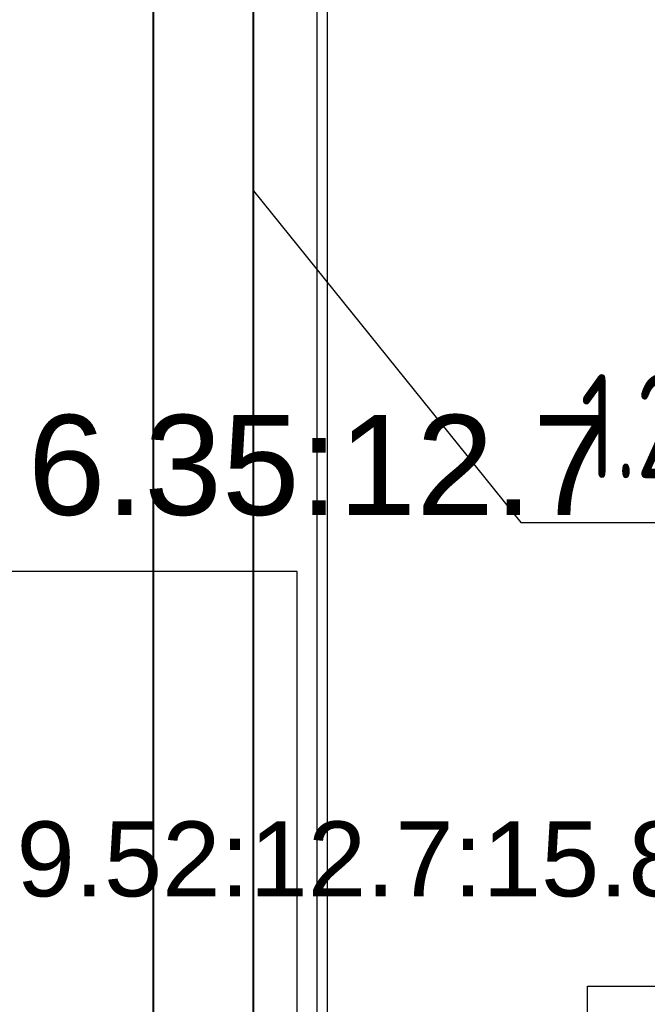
# Model space of a CAD drawing. Header units: millimetres. Extents: x -367720 to -162733, y 309172 to 337444.
# Tile 39 of 256: x -359751 to -358496, y 318294 to 320264. Entities that reach past the tile are written whole.
import ezdxf
from ezdxf.enums import TextEntityAlignment as Align

# ---------------------------------------------------------------- set-up
doc = ezdxf.new("R2010")
doc.units = ezdxf.units.MM
doc.header["$LTSCALE"] = 10
doc.header["$MEASUREMENT"] = 0
doc.linetypes.add('HIDDEN', pattern=[0.375, 0.25, -0.125])
doc.layers.get('0').update_dxf_attribs({"color": 255, "lineweight": 13})
for name, color, linetype in [('LATS_PIPE_REFRIGERANT', 3, 'Continuous'), ('VZT_odvod', 6, 'Continuous'), ('VZT_pozice', 1, 'Continuous')]:
    doc.layers.add(name, color=color, linetype=linetype)
for name, color, linetype, lineweight in [('LATS_PIPE_REFRIGERANT_INDEX', 1, 'Continuous', 0), ('VZ1', 6, 'Continuous', 18), ('vzt-přívod', 2, 'Continuous', 40)]:
    doc.layers.add(name, color=color, linetype=linetype, lineweight=lineweight)
doc.styles.add('ISO8', font='ISO8.shx')
doc.styles.add('LATS_ANNO', font='arial.ttf')
doc.styles.add('ROMANS', font='ROMANS.shx', dxfattribs={"height": 80})

# ---------------------------------------------------------------- blocks, each defined once
blk = doc.blocks.new('A$C44164CF6')
at = {"layer": 'LATS_PIPE_REFRIGERANT', "ltscale": 5}
for p, q in [((-4372.6, -1610.3), (-4372.6, 4889.7)), ((-4412.6, 239.7), (-5436.9, 239.7)), ((-4412.6, -1700.3), (-4412.6, 239.7))]:
    blk.add_line(p, q, dxfattribs=at)
blk.add_lwpolyline([(-672.6, 7794.7), (-672.6, 8239.7), (-4352.6, 8239.7), (-4352.6, -1570.3), (-3832.6, -1570.3), (-3832.6, -590.3), (-3423, -590.3)], dxfattribs=at)
at = {"layer": 'LATS_PIPE_REFRIGERANT_INDEX', "ltscale": 5}
blk.add_lwpolyline([(-5420.2, 287.5, 33.3, 33.3, 1), (-5453.5, 287.5, 33.3, 33.3, 1), (-5420.2, 287.5, 0, 0, 0), (-4936.9, 287.5, 0, 0, 0)], format="xyseb", dxfattribs=at)
at = {"layer": 'LATS_PIPE_REFRIGERANT_INDEX', "color": 7, "style": 'LATS_ANNO'}
blk.add_text('6.35:12.7', height=200, dxfattribs=at).set_placement((-4951.6, 452.8), align=Align.MIDDLE_LEFT)
blk.add_text('9.52:12.7:15.88', height=150, dxfattribs=at).set_placement((-4245.8, -335.5), align=Align.MIDDLE_CENTER)
at = {"layer": 'VZ1', "extrusion": (0, -1, -1.22461e-16), "style": 'ROMANS', "width": 0.8, "flags": 1}
for tag, p in [('MATERIAL', (-2269.1, 3112.5, -14812.2)), ('PRIRUBA', (-2269.1, 3112.5, -14812.2)), ('PRUTOK', (-2269.1, 3112.5, -14812.2)), ('PLOCHA', (-2269.1, 3112.5, -14812.2)), ('OBVOD', (-2269.1, 3112.5, -14812.2)), ('NAZEV', (-2269.1, 3112.5, -14812.2)), ('USEK', (-2269.1, 3112.5, -14812.2)), ('KOTA', (-2269.1, 3112.5, -14812.2)), ('TVAR', (-2269.1, 3112.5, -14812.2)), ('NB2', (-2269.1, 3112.5, -14812.2)), ('NB1', (-2269.1, 3112.5, -14812.2)), ('POS', (-2269.1, 3112.5, -14812.2)), ('DB', (-2269.1, 3112.5, -14812.2)), ('DA', (-2269.1, 3112.5, -14812.2)), ('B2', (-2269.1, 3112.5, -14812.2)), ('A2', (-2269.1, 3112.5, -14812.2)), ('B1', (-2269.1, 3112.5, -14812.2)), ('A1', (-2269.1, 3112.5, -14812.2)), ('LT', (-2269.1, 3112.5, -14812.2)), ('MATERIAL', (99885.3, 3112.5, -14812.2)), ('PRIRUBA', (99885.3, 3112.5, -14812.2)), ('PRUTOK', (99885.3, 3112.5, -14812.2)), ('PLOCHA', (99885.3, 3112.5, -14812.2)), ('OBVOD', (99885.3, 3112.5, -14812.2)), ('NAZEV', (99885.3, 3112.5, -14812.2)), ('USEK', (99885.3, 3112.5, -14812.2)), ('KOTA', (99885.3, 3112.5, -14812.2)), ('TVAR', (99885.3, 3112.5, -14812.2)), ('NB2', (99885.3, 3112.5, -14812.2)), ('NB1', (99885.3, 3112.5, -14812.2)), ('POS', (99885.3, 3112.5, -14812.2)), ('DB', (99885.3, 3112.5, -14812.2)), ('DA', (99885.3, 3112.5, -14812.2)), ('B2', (99885.3, 3112.5, -14812.2)), ('B1', (99885.3, 3112.5, -14812.2)), ('LT', (99885.3, 3112.5, -14812.2)), ('A2', (99885.3, 3112.5, -14812.2)), ('A1', (99885.3, 3112.5, -14812.2))]:
    blk.add_attdef(tag, p, '', height=1, rotation=180, dxfattribs=at)
at = {"layer": 'VZ1', "extrusion": (1.22461e-16, 1, 4.44089e-16), "style": 'ROMANS', "width": 0.8, "flags": 1}
for tag, p in [('MATERIAL', (2269.1, 2852.5, 14812.2)), ('PRIRUBA', (2269.1, 2852.5, 14812.2)), ('IZOLACE', (2269.1, 2852.5, 14812.2)), ('PRUTOK', (2269.1, 2852.5, 14812.2)), ('PLOCHA', (2269.1, 2852.5, 14812.2)), ('NASTCE', (2269.1, 2852.5, 14812.2)), ('OBVOD', (2269.1, 2852.5, 14812.2)), ('NAZEV', (2269.1, 2852.5, 14812.2)), ('USEK', (2269.1, 2852.5, 14812.2)), ('KOTA', (2269.1, 2852.5, 14812.2)), ('TVAR', (2269.1, 2852.5, 14812.2)), ('NB2', (2269.1, 2852.5, 14812.2)), ('NB1', (2269.1, 2852.5, 14812.2)), ('POS', (2269.1, 2852.5, 14812.2)), ('VS', (2269.1, 2852.5, 14812.2)), ('B1', (2269.1, 2852.5, 14812.2)), ('A1', (2269.1, 2852.5, 14812.2)), ('LT', (2269.1, 2852.5, 14812.2)), ('MATERIAL', (-99885.3, 2852.5, 14812.2)), ('PRIRUBA', (-99885.3, 2852.5, 14812.2)), ('IZOLACE', (-99885.3, 2852.5, 14812.2)), ('PRUTOK', (-99885.3, 2852.5, 14812.2)), ('PLOCHA', (-99885.3, 2852.5, 14812.2)), ('NASTCE', (-99885.3, 2852.5, 14812.2)), ('OBVOD', (-99885.3, 2852.5, 14812.2)), ('NAZEV', (-99885.3, 2852.5, 14812.2)), ('USEK', (-99885.3, 2852.5, 14812.2)), ('KOTA', (-99885.3, 2852.5, 14812.2)), ('TVAR', (-99885.3, 2852.5, 14812.2)), ('NB2', (-99885.3, 2852.5, 14812.2)), ('NB1', (-99885.3, 2852.5, 14812.2)), ('POS', (-99885.3, 2852.5, 14812.2)), ('B1', (-99885.3, 2852.5, 14812.2)), ('VS', (-99885.3, 2852.5, 14812.2)), ('LT', (-99885.3, 2852.5, 14812.2)), ('A1', (-99885.3, 2852.5, 14812.2))]:
    blk.add_attdef(tag, p, '', height=1, dxfattribs=at)
blk = doc.blocks.new('LU-H')
at = {"linetype": 'ByBlock', "style": 'ISO8'}
blk.add_attdef('LU-WERT', text='', height=1, dxfattribs=at).set_placement((0.0065, -0.0082), align=Align.CENTER)
blk = doc.blocks.new('A$C44067DDB')
at = {"layer": 'vzt-přívod'}
for p, q in [((5799.6875, 4607.3146), (5799.6875, 14639.3963)), ((5999.6874, 4607.3146), (5999.6874, 14639.3963))]:
    blk.add_line(p, q, dxfattribs=at)
at = {"layer": 'VZT_pozice', "color": 7}
blk.add_line((6000, 7301.1137), (6534.0872, 6637.5072), dxfattribs=at)
at = {"layer": 'VZT_pozice', "color": 2}
blk.add_line((6534.0872, 6637.5072), (7182.9418, 6637.5072), dxfattribs=at)
at = {"layer": 'VZT_odvod', "linetype": 'HIDDEN', "ltscale": 200}
ref = blk.add_blockref('LU-H', (6947.7118, 6728.1734, -10), dxfattribs=dict(at, xscale=-250, yscale=250, zscale=250))
ref.add_attrib('LU-WERT', '1.29', dxfattribs={"layer": '0', "linetype": 'ByBlock', "height": 208.33333, "style": 'ISO8', "width": 0.75}).set_placement((6808.9046, 6726.1218, -10), align=Align.CENTER)
at = {"layer": 'VZ1', "extrusion": (1.04009e-13, 1, -4.87544e-15), "style": 'ROMANS', "width": 0.8, "flags": 1}
for tag in ['KOTA', 'USEK', 'TVAR', 'POS', 'NB2', 'NB1', 'VS', 'LT', 'D']:
    blk.add_attdef(tag, (-111318.983, 5039.0799, 11669.1415), '', height=1, dxfattribs=at)
at = {"layer": 'VZ1', "extrusion": (1, -3.06152e-16, 0), "style": 'ROMANS', "width": 0.8, "flags": 1}
for tag in ['NB2', 'NB1', 'PRUTOK', 'USEK', 'KOTA', 'NAZEV', 'PRIRUBA2', 'POS', 'MATERIAL', 'PRUMER', 'PLOCHA', 'LT', 'UHEL', 'R', 'D', 'TVAR']:
    blk.add_attdef(tag, (11669.1415, 5039.0799, 111318.983), '', height=1, rotation=90, dxfattribs=at)
at = {"layer": 'VZ1', "extrusion": (-2.71917e-32, 1, -4.44089e-16), "style": 'ROMANS', "width": 0.8, "flags": 1}
for tag, p in [('MATERIAL', (-177204.9859, 2943.2966, 11491.6104)), ('PRIRUBA', (-177204.9859, 2943.2966, 11491.6104)), ('PRUTOK', (-177204.9859, 2943.2966, 11491.6104)), ('PLOCHA', (-177204.9859, 2943.2966, 11491.6104)), ('OBVOD', (-177204.9859, 2943.2966, 11491.6104)), ('NAZEV', (-177204.9859, 2943.2966, 11491.6104)), ('KOTA', (-177204.9859, 2943.2966, 11491.6104)), ('USEK', (-177204.9859, 2943.2966, 11491.6104)), ('TVAR', (-177204.9859, 2943.2966, 11491.6104)), ('NBN', (-177204.9859, 2943.2966, 11491.6104)), ('POS', (-177204.9859, 2943.2966, 11491.6104)), ('NB3', (-177204.9859, 2943.2966, 11491.6104)), ('VS', (-177204.9859, 2943.2966, 11491.6104)), ('LT', (-177204.9859, 2943.2966, 11491.6104)), ('B', (-177204.9859, 2943.2966, 11491.6104)), ('R', (-177204.9859, 2943.2966, 11491.6104)), ('A', (-177204.9859, 2943.2966, 11491.6104)), ('MATERIAL', (-11332.888, 6131.7212, 9501.275)), ('MATERIAL', (-11332.9671, 2943.2966, 9501.275)), ('PRIRUBA', (-11332.888, 6131.7212, 9501.275)), ('PRIRUBA', (-11332.9671, 2943.2966, 9501.275)), ('PRUTOK', (-11332.888, 6131.7212, 9501.275)), ('PRUTOK', (-11332.9671, 2943.2966, 9501.275)), ('PLOCHA', (-11332.888, 6131.7212, 9501.275)), ('PLOCHA', (-11332.9671, 2943.2966, 9501.275)), ('OBVOD', (-11332.888, 6131.7212, 9501.275)), ('OBVOD', (-11332.9671, 2943.2966, 9501.275)), ('NAZEV', (-11332.888, 6131.7212, 9501.275)), ('NAZEV', (-11332.9671, 2943.2966, 9501.275)), ('KOTA', (-11332.888, 6131.7212, 9501.275)), ('USEK', (-11332.888, 6131.7212, 9501.275)), ('KOTA', (-11332.9671, 2943.2966, 9501.275)), ('USEK', (-11332.9671, 2943.2966, 9501.275)), ('TVAR', (-11332.888, 6131.7212, 9501.275)), ('TVAR', (-11332.9671, 2943.2966, 9501.275)), ('NBN', (-11332.888, 6131.7212, 9501.275)), ('NBN', (-11332.9671, 2943.2966, 9501.275)), ('POS', (-11332.888, 6131.7212, 9501.275)), ('NB3', (-11332.888, 6131.7212, 9501.275)), ('POS', (-11332.9671, 2943.2966, 9501.275)), ('NB3', (-11332.9671, 2943.2966, 9501.275)), ('VS', (-11332.888, 6131.7212, 9501.275)), ('LT', (-11332.888, 6131.7212, 9501.275)), ('VS', (-11332.9671, 2943.2966, 9501.275)), ('LT', (-11332.9671, 2943.2966, 9501.275)), ('B', (-11332.888, 6131.7212, 9501.275)), ('R', (-11332.888, 6131.7212, 9501.275)), ('A', (-11332.888, 6131.7212, 9501.275)), ('B', (-11332.9671, 2943.2966, 9501.275)), ('R', (-11332.9671, 2943.2966, 9501.275)), ('A', (-11332.9671, 2943.2966, 9501.275)), ('MATERIAL', (-109446.9123, 2943.2966, 9501.275)), ('PRIRUBA', (-109446.9123, 2943.2966, 9501.275)), ('PRUTOK', (-109446.9123, 2943.2966, 9501.275)), ('PLOCHA', (-109446.9123, 2943.2966, 9501.275)), ('OBVOD', (-109446.9123, 2943.2966, 9501.275)), ('NAZEV', (-109446.9123, 2943.2966, 9501.275)), ('KOTA', (-109446.9123, 2943.2966, 9501.275)), ('USEK', (-109446.9123, 2943.2966, 9501.275)), ('TVAR', (-109446.9123, 2943.2966, 9501.275)), ('NBN', (-109446.9123, 2943.2966, 9501.275)), ('POS', (-109446.9123, 2943.2966, 9501.275)), ('NB3', (-109446.9123, 2943.2966, 9501.275)), ('VS', (-109446.9123, 2943.2966, 9501.275)), ('LT', (-109446.9123, 2943.2966, 9501.275)), ('B', (-109446.9123, 2943.2966, 9501.275)), ('R', (-109446.9123, 2943.2966, 9501.275)), ('A', (-109446.9123, 2943.2966, 9501.275))]:
    blk.add_attdef(tag, p, '', height=1, dxfattribs=at)
at = {"layer": 'VZ1', "extrusion": (-1, 0, 0), "style": 'ROMANS', "width": 0.8, "flags": 1}
for tag, p in [('NB3', (-11312.8354, 2943.2966, -178642.0188)), ('PRUTOK', (-11312.8354, 2943.2966, -178642.0188)), ('USEK', (-11312.8354, 2943.2966, -178642.0188)), ('VS', (-11312.8354, 2943.2966, -178642.0188)), ('NAZEV', (-11312.8354, 2943.2966, -178642.0188)), ('KOTA', (-11312.8354, 2943.2966, -178642.0188)), ('POS', (-11312.8354, 2943.2966, -178642.0188)), ('MATERIAL', (-11312.8354, 2943.2966, -178642.0188)), ('PRIRUBA', (-11312.8354, 2943.2966, -178642.0188)), ('PLOCHA', (-11312.8354, 2943.2966, -178642.0188)), ('OBVOD', (-11312.8354, 2943.2966, -178642.0188)), ('R', (-11312.8354, 2943.2966, -178642.0188)), ('LT', (-11312.8354, 2943.2966, -178642.0188)), ('B', (-11312.8354, 2943.2966, -178642.0188)), ('A', (-11312.8354, 2943.2966, -178642.0188)), ('TVAR', (-11312.8354, 2943.2966, -178642.0188)), ('NB3', (-9322.5, 6131.7212, -12769.9209)), ('PRUTOK', (-9322.5, 6131.7212, -12769.9209)), ('USEK', (-9322.5, 6131.7212, -12769.9209)), ('VS', (-9322.5, 6131.7212, -12769.9209)), ('NAZEV', (-9322.5, 6131.7212, -12769.9209)), ('KOTA', (-9322.5, 6131.7212, -12769.9209)), ('POS', (-9322.5, 6131.7212, -12769.9209)), ('MATERIAL', (-9322.5, 6131.7212, -12769.9209)), ('PRIRUBA', (-9322.5, 6131.7212, -12769.9209)), ('PLOCHA', (-9322.5, 6131.7212, -12769.9209)), ('OBVOD', (-9322.5, 6131.7212, -12769.9209)), ('R', (-9322.5, 6131.7212, -12769.9209)), ('LT', (-9322.5, 6131.7212, -12769.9209)), ('B', (-9322.5, 6131.7212, -12769.9209)), ('A', (-9322.5, 6131.7212, -12769.9209)), ('TVAR', (-9322.5, 6131.7212, -12769.9209)), ('NB3', (-9322.5, 2943.2966, -12770)), ('PRUTOK', (-9322.5, 2943.2966, -12770)), ('USEK', (-9322.5, 2943.2966, -12770)), ('VS', (-9322.5, 2943.2966, -12770)), ('NAZEV', (-9322.5, 2943.2966, -12770)), ('KOTA', (-9322.5, 2943.2966, -12770)), ('POS', (-9322.5, 2943.2966, -12770)), ('MATERIAL', (-9322.5, 2943.2966, -12770)), ('PRIRUBA', (-9322.5, 2943.2966, -12770)), ('PLOCHA', (-9322.5, 2943.2966, -12770)), ('OBVOD', (-9322.5, 2943.2966, -12770)), ('R', (-9322.5, 2943.2966, -12770)), ('LT', (-9322.5, 2943.2966, -12770)), ('B', (-9322.5, 2943.2966, -12770)), ('A', (-9322.5, 2943.2966, -12770)), ('TVAR', (-9322.5, 2943.2966, -12770)), ('NB3', (-9322.5, 2943.2966, -110883.9452)), ('PRUTOK', (-9322.5, 2943.2966, -110883.9452)), ('USEK', (-9322.5, 2943.2966, -110883.9452)), ('VS', (-9322.5, 2943.2966, -110883.9452)), ('NAZEV', (-9322.5, 2943.2966, -110883.9452)), ('KOTA', (-9322.5, 2943.2966, -110883.9452)), ('POS', (-9322.5, 2943.2966, -110883.9452)), ('MATERIAL', (-9322.5, 2943.2966, -110883.9452)), ('PRIRUBA', (-9322.5, 2943.2966, -110883.9452)), ('PLOCHA', (-9322.5, 2943.2966, -110883.9452)), ('OBVOD', (-9322.5, 2943.2966, -110883.9452)), ('R', (-9322.5, 2943.2966, -110883.9452)), ('LT', (-9322.5, 2943.2966, -110883.9452)), ('B', (-9322.5, 2943.2966, -110883.9452)), ('A', (-9322.5, 2943.2966, -110883.9452)), ('TVAR', (-9322.5, 2943.2966, -110883.9452))]:
    blk.add_attdef(tag, p, '', height=1, rotation=270, dxfattribs=at)
at = {"layer": 'VZ1', "extrusion": (1, -2.32324e-14, 0), "style": 'ROMANS', "width": 0.8, "flags": 1}
for tag in ['NB2', 'NB1', 'PRUTOK', 'USEK', 'KOTA', 'NAZEV', 'PRIRUBA2', 'POS', 'MATERIAL', 'PRUMER', 'PLOCHA', 'LT', 'UHEL', 'R', 'D', 'TVAR']:
    blk.add_attdef(tag, (11224.1742, 2147.9426, 13745.0379), '', height=1, rotation=270, dxfattribs=at)
at = {"layer": 'VZ1', "extrusion": (-1.83691e-16, -1, 0), "style": 'ROMANS', "width": 0.8, "flags": 1}
for tag in ['POZNAMKA', 'NB2', 'NB1', 'DATA-HODNOTA', 'DATA-KLIC', 'PRUTOK', 'USEK', 'DRUHTLUM', 'ZETA', 'PR', 'TYP', 'NAZEV', 'POS', 'VETA']:
    blk.add_attdef(tag, (111863.9472, 3000, -10940.785), '', height=1, dxfattribs=at)
at = {"layer": 'VZ1', "extrusion": (0, 1, -1.26974e-15), "style": 'ROMANS', "width": 0.8, "flags": 1}
for tag in ['PRIRUBA2', 'MATERIAL', 'PRUMER', 'IZOLACE', 'PRUTOK', 'PLOCHA', 'NASTCE', 'NAZEV', 'KOTA', 'USEK', 'TVAR', 'POS', 'NB2', 'NB1', 'VS', 'LT', 'D']:
    blk.add_attdef(tag, (-111858.983, 2389.3275, 10075), '', height=1, dxfattribs=at)
at = {"layer": 'VZ1', "style": 'ROMANS', "width": 0.8, "flags": 1}
for tag in ['VS', 'OBVOD', 'USEK', 'IZOLACE', 'NASTCE', 'PRUTOK', 'KOTA', 'POS', 'PRIRUBA', 'PLOCHA', 'A1', 'TVAR', 'NB2', 'NB1', 'NAZEV', 'MATERIAL', 'LT', 'B1']:
    blk.add_attdef(tag, (12740, 9530), '', height=1, rotation=270, dxfattribs=at)
at = {"layer": 'VZ1', "extrusion": (0, -1, 0), "style": 'ROMANS', "width": 0.8, "flags": 1}
for tag, p in [('NBN', (179201.405, 2639.0523, -9490.3354)), ('NB3', (179201.405, 2639.0523, -9490.3354)), ('PRUTOK', (179201.405, 2639.0523, -9490.3354)), ('USEK', (179201.405, 2639.0523, -9490.3354)), ('VS', (179201.405, 2639.0523, -9490.3354)), ('NAZEV', (179201.405, 2639.0523, -9490.3354)), ('KOTA', (179201.405, 2639.0523, -9490.3354)), ('POS', (179201.405, 2639.0523, -9490.3354)), ('MATERIAL', (179201.405, 2639.0523, -9490.3354)), ('PRIRUBA', (179201.405, 2639.0523, -9490.3354)), ('PLOCHA', (179201.405, 2639.0523, -9490.3354)), ('OBVOD', (179201.405, 2639.0523, -9490.3354)), ('R', (179201.405, 2639.0523, -9490.3354)), ('LT', (179201.405, 2639.0523, -9490.3354)), ('B', (179201.405, 2639.0523, -9490.3354)), ('A', (179201.405, 2639.0523, -9490.3354)), ('TVAR', (179201.405, 2639.0523, -9490.3354)), ('NBN', (13329.3863, 2639.0523, -7500)), ('NB3', (13329.3863, 2639.0523, -7500)), ('PRUTOK', (13329.3863, 2639.0523, -7500)), ('USEK', (13329.3863, 2639.0523, -7500)), ('VS', (13329.3863, 2639.0523, -7500)), ('NAZEV', (13329.3863, 2639.0523, -7500)), ('KOTA', (13329.3863, 2639.0523, -7500)), ('POS', (13329.3863, 2639.0523, -7500)), ('MATERIAL', (13329.3863, 2639.0523, -7500)), ('PRIRUBA', (13329.3863, 2639.0523, -7500)), ('PLOCHA', (13329.3863, 2639.0523, -7500)), ('OBVOD', (13329.3863, 2639.0523, -7500)), ('R', (13329.3863, 2639.0523, -7500)), ('LT', (13329.3863, 2639.0523, -7500)), ('B', (13329.3863, 2639.0523, -7500)), ('A', (13329.3863, 2639.0523, -7500)), ('TVAR', (13329.3863, 2639.0523, -7500)), ('TVAR', (111443.3315, 2639.0523, -7500)), ('A', (111443.3315, 2639.0523, -7500)), ('B', (111443.3315, 2639.0523, -7500)), ('LT', (111443.3315, 2639.0523, -7500)), ('R', (111443.3315, 2639.0523, -7500)), ('OBVOD', (111443.3315, 2639.0523, -7500)), ('PLOCHA', (111443.3315, 2639.0523, -7500)), ('PRIRUBA', (111443.3315, 2639.0523, -7500)), ('MATERIAL', (111443.3315, 2639.0523, -7500)), ('POS', (111443.3315, 2639.0523, -7500)), ('KOTA', (111443.3315, 2639.0523, -7500)), ('NAZEV', (111443.3315, 2639.0523, -7500)), ('VS', (111443.3315, 2639.0523, -7500)), ('USEK', (111443.3315, 2639.0523, -7500)), ('PRUTOK', (111443.3315, 2639.0523, -7500)), ('NB3', (111443.3315, 2639.0523, -7500)), ('NBN', (111443.3315, 2639.0523, -7500)), ('NBN', (111443.3315, 2639.0523, -7500)), ('NB3', (111443.3315, 2639.0523, -7500)), ('PRUTOK', (111443.3315, 2639.0523, -7500)), ('USEK', (111443.3315, 2639.0523, -7500)), ('VS', (111443.3315, 2639.0523, -7500)), ('NAZEV', (111443.3315, 2639.0523, -7500)), ('KOTA', (111443.3315, 2639.0523, -7500)), ('POS', (111443.3315, 2639.0523, -7500)), ('MATERIAL', (111443.3315, 2639.0523, -7500)), ('PRIRUBA', (111443.3315, 2639.0523, -7500)), ('PLOCHA', (111443.3315, 2639.0523, -7500)), ('OBVOD', (111443.3315, 2639.0523, -7500)), ('R', (111443.3315, 2639.0523, -7500)), ('LT', (111443.3315, 2639.0523, -7500)), ('B', (111443.3315, 2639.0523, -7500)), ('A', (111443.3315, 2639.0523, -7500)), ('TVAR', (111443.3315, 2639.0523, -7500))]:
    blk.add_attdef(tag, p, '', height=1, rotation=90, dxfattribs=at)
at = {"layer": 'VZ1', "extrusion": (2.83287e-14, -1, 0), "style": 'ROMANS', "width": 0.8, "flags": 1}
for tag, p in [('IZOLACE', (4619.6938, 3000, -5099.5832)), ('NASTCE', (4619.6938, 3000, -5099.5832)), ('NB2', (4619.6938, 3000, -5099.5832)), ('NB1', (4619.6938, 3000, -5099.5832)), ('VS', (4619.6938, 3000, -5099.5832)), ('PRUTOK', (4619.6938, 3000, -5099.5832)), ('USEK', (4619.6938, 3000, -5099.5832)), ('KOTA', (4619.6938, 3000, -5099.5832)), ('NAZEV', (4619.6938, 3000, -5099.5832)), ('PRIRUBA2', (4619.6938, 3000, -5099.5832)), ('POS', (4619.6938, 3000, -5099.5832)), ('MATERIAL', (4619.6938, 3000, -5099.5832)), ('PRUMER', (4619.6938, 3000, -5099.5832)), ('PLOCHA', (4619.6938, 3000, -5099.5832)), ('LT', (4619.6938, 3000, -5099.5832)), ('D', (4619.6938, 3000, -5099.5832)), ('TVAR', (4619.6938, 3000, -5099.5832)), ('IZOLACE', (102733.639, 3000, -4512.6709)), ('NASTCE', (102733.639, 3000, -4512.6709)), ('NB2', (102733.639, 3000, -4512.6709)), ('NB1', (102733.639, 3000, -4512.6709)), ('VS', (102733.639, 3000, -4512.6709)), ('PRUTOK', (102733.639, 3000, -4512.6709)), ('USEK', (102733.639, 3000, -4512.6709)), ('KOTA', (102733.639, 3000, -4512.6709)), ('NAZEV', (102733.639, 3000, -4512.6709)), ('PRIRUBA2', (102733.639, 3000, -4512.6709)), ('POS', (102733.639, 3000, -4512.6709)), ('MATERIAL', (102733.639, 3000, -4512.6709)), ('PRUMER', (102733.639, 3000, -4512.6709)), ('PLOCHA', (102733.639, 3000, -4512.6709)), ('LT', (102733.639, 3000, -4512.6709)), ('D', (102733.639, 3000, -4512.6709)), ('TVAR', (102733.639, 3000, -4512.6709))]:
    blk.add_attdef(tag, p, '', height=1, dxfattribs=at)
at = {"layer": 'vzt-přívod', "lineweight": 30, "extrusion": (-1, 0, 0), "style": 'ROMANS', "width": 0.8, "flags": 1}
for p in [(-11312.8354, 2943.2966, -178642.0188), (-9322.5, 6131.7212, -12769.9209), (-9322.5, 2943.2966, -12770), (-9322.5, 2943.2966, -110883.9452)]:
    blk.add_attdef('NBN', p, '', height=1, rotation=270, dxfattribs=at)
at = {"layer": 'vzt-přívod', "lineweight": 30, "extrusion": (0.707107, 0.707107, 0), "style": 'ROMANS', "width": 0.8, "flags": 1}
for tag, p in [('PRIRUBA2', (-1079.1254, 2936.5022, 15975.6328)), ('MATERIAL', (-1079.1254, 2936.5022, 15975.6328)), ('PRUMER', (-1079.1254, 2936.5022, 15975.6328)), ('IZOLACE', (-1079.1254, 2936.5022, 15975.6328)), ('PRUTOK', (-1079.1254, 2936.5022, 15975.6328)), ('PLOCHA', (-1079.1254, 2936.5022, 15975.6328)), ('NASTCE', (-1079.1254, 2936.5022, 15975.6328)), ('NAZEV', (-1079.1254, 2936.5022, 15975.6328)), ('KOTA', (-1079.1254, 2936.5022, 15975.6328)), ('USEK', (-1079.1254, 2936.5022, 15975.6328)), ('TVAR', (-1079.1254, 2936.5022, 15975.6328)), ('POS', (-1079.1254, 2936.5022, 15975.6328)), ('NB2', (-1079.1254, 2936.5022, 15975.6328)), ('NB1', (-1079.1254, 2936.5022, 15975.6328)), ('VS', (-1079.1254, 2936.5022, 15975.6328)), ('LT', (-1079.1254, 2936.5022, 15975.6328)), ('D', (-1079.1254, 2936.5022, 15975.6328)), ('PRIRUBA2', (-70456.1614, 2936.5022, 85352.6688)), ('MATERIAL', (-70456.1614, 2936.5022, 85352.6688)), ('PRUMER', (-70456.1614, 2936.5022, 85352.6688)), ('IZOLACE', (-70456.1614, 2936.5022, 85352.6688)), ('PRUTOK', (-70456.1614, 2936.5022, 85352.6688)), ('PLOCHA', (-70456.1614, 2936.5022, 85352.6688)), ('NASTCE', (-70456.1614, 2936.5022, 85352.6688)), ('NAZEV', (-70456.1614, 2936.5022, 85352.6688)), ('KOTA', (-70456.1614, 2936.5022, 85352.6688)), ('USEK', (-70456.1614, 2936.5022, 85352.6688)), ('TVAR', (-70456.1614, 2936.5022, 85352.6688)), ('POS', (-70456.1614, 2936.5022, 85352.6688)), ('NB2', (-70456.1614, 2936.5022, 85352.6688)), ('NB1', (-70456.1614, 2936.5022, 85352.6688)), ('VS', (-70456.1614, 2936.5022, 85352.6688)), ('LT', (-70456.1614, 2936.5022, 85352.6688)), ('D', (-70456.1614, 2936.5022, 85352.6688))]:
    blk.add_attdef(tag, p, '', height=1, dxfattribs=at)
at = {"layer": 'vzt-přívod', "lineweight": 30, "style": 'ROMANS', "width": 0.8, "flags": 1}
for tag, p in [('USEK', (11882.7585, 10460.1981, 2936.5022)), ('UHEL', (11882.7585, 10460.1981, 2936.5022)), ('PRUTOK', (11882.7585, 10460.1981, 2936.5022)), ('KOTA', (11882.7585, 10460.1981, 2936.5022)), ('PRIRUBA2', (11882.7585, 10460.1981, 2936.5022)), ('POS', (11882.7585, 10460.1981, 2936.5022)), ('PRUMER', (11882.7585, 10460.1981, 2936.5022)), ('PLOCHA', (11882.7585, 10460.1981, 2936.5022)), ('TVAR', (11882.7585, 10460.1981, 2936.5022)), ('NB2', (11882.7585, 10460.1981, 2936.5022)), ('NB1', (11882.7585, 10460.1981, 2936.5022)), ('NAZEV', (11882.7585, 10460.1981, 2936.5022)), ('MATERIAL', (11882.7585, 10460.1981, 2936.5022)), ('LT', (11882.7585, 10460.1981, 2936.5022)), ('R', (11882.7585, 10460.1981, 2936.5022)), ('D', (11882.7585, 10460.1981, 2936.5022)), ('USEK', (109996.7036, 10460.1981, 2936.5022)), ('UHEL', (109996.7036, 10460.1981, 2936.5022)), ('PRUTOK', (109996.7036, 10460.1981, 2936.5022)), ('KOTA', (109996.7036, 10460.1981, 2936.5022)), ('PRIRUBA2', (109996.7036, 10460.1981, 2936.5022)), ('POS', (109996.7036, 10460.1981, 2936.5022)), ('PRUMER', (109996.7036, 10460.1981, 2936.5022)), ('PLOCHA', (109996.7036, 10460.1981, 2936.5022)), ('TVAR', (109996.7036, 10460.1981, 2936.5022)), ('NB2', (109996.7036, 10460.1981, 2936.5022)), ('NB1', (109996.7036, 10460.1981, 2936.5022)), ('NAZEV', (109996.7036, 10460.1981, 2936.5022)), ('MATERIAL', (109996.7036, 10460.1981, 2936.5022)), ('LT', (109996.7036, 10460.1981, 2936.5022)), ('R', (109996.7036, 10460.1981, 2936.5022)), ('D', (109996.7036, 10460.1981, 2936.5022))]:
    blk.add_attdef(tag, p, '', height=1, rotation=270, dxfattribs=at)
at = {"layer": 'vzt-přívod', "lineweight": 30, "extrusion": (-1, 0, 1.77636e-15), "style": 'ROMANS', "width": 0.8, "flags": 1}
for tag in ['IZOLACE', 'NASTCE', 'NB2', 'NB1', 'VS', 'PRUTOK', 'USEK', 'KOTA', 'NAZEV', 'POS', 'MATERIAL', 'PRIRUBA', 'PLOCHA', 'OBVOD', 'LT', 'B1', 'A1', 'TVAR']:
    blk.add_attdef(tag, (-9530, 2813.2966, -12620), '', height=1, dxfattribs=at)

msp = doc.modelspace()

# ---------------------------------------------------------------- block references
msp.add_blockref('A$C44164CF6', (-354782.9, 318920.1))

# ---------------------------------------------------------------- next in the draw order: block references
msp.add_blockref('A$C44067DDB', (-365282.9, 312620.1))

doc.saveas('drawing.dxf')
